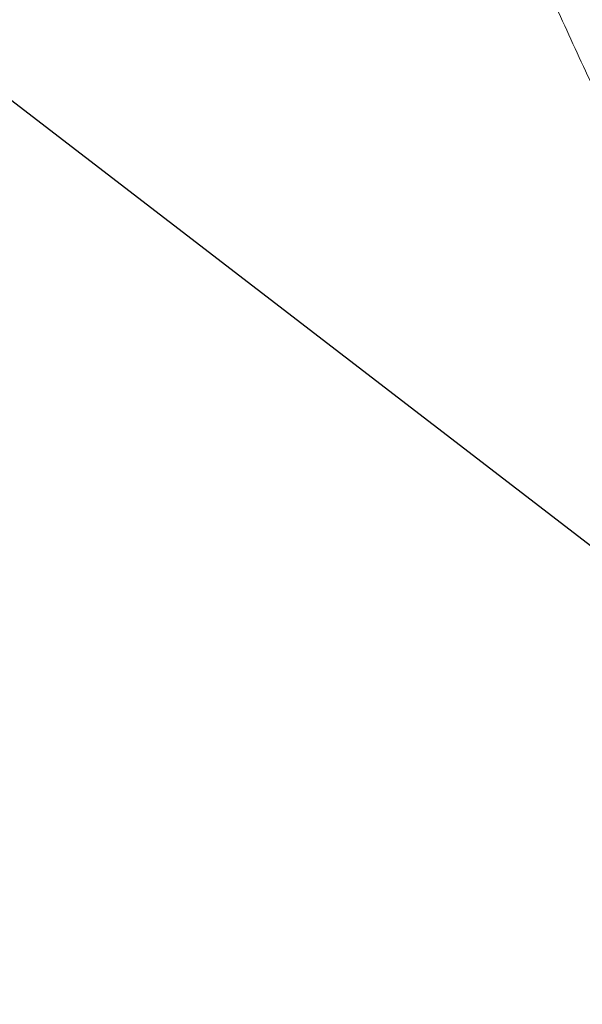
# Model space of a CAD drawing. Header units: millimetres. Extents: x 8 to 590, y 12 to 635.
# Tile 21 of 149: x 482.929 to 483.116, y 189.257 to 189.584. Entities that reach past the tile are written whole.
import ezdxf

# ---------------------------------------------------------------- set-up
doc = ezdxf.new("R2010")
doc.units = ezdxf.units.MM

msp = doc.modelspace()

# ---------------------------------------------------------------- linework, layer by layer
at = {"color": 7, "linetype": 'Continuous', "lineweight": 30}
msp.add_line((475.21641, 195.478), (483.41416, 189.18208), dxfattribs=at)
at = {"color": 252, "linetype": 'Continuous', "lineweight": 0}
for points, knots in [([(482.98615, 190.09384), (483.00014, 190.06794), (483.02673, 190.0187), (483.07127, 189.94967), (483.10631, 189.90054), (483.13068, 189.86853), (483.14445, 189.85097), (483.15784, 189.83435), (483.17081, 189.81865), (483.18333, 189.80387), (483.19536, 189.78999), (483.21732, 189.76526), (483.24991, 189.73034), (483.29418, 189.68632), (483.33884, 189.645), (483.38362, 189.60637), (483.42826, 189.57041), (483.47255, 189.53709), (483.53307, 189.49459), (483.61113, 189.44568), (483.70752, 189.3946), (483.80342, 189.35246), (483.89775, 189.31931), (483.98956, 189.29503), (484.0779, 189.27973), (484.16241, 189.27248), (484.21525, 189.27485), (484.24144, 189.27602)], [0, 0, 0, 0, 0.05947, 0.113068, 0.160792, 0.175543, 0.189627, 0.203046, 0.215798, 0.227885, 0.239305, 0.25006, 0.28943, 0.327577, 0.364504, 0.400217, 0.434721, 0.468022, 0.500127, 0.568001, 0.634118, 0.698576, 0.761483, 0.822952, 0.883106, 0.942076, 1, 1, 1, 1]), ([(483.41592, 189.18224), (483.40754, 189.18818), (483.38893, 189.20137), (483.36187, 189.22562), (483.33341, 189.25237), (483.3057, 189.28112), (483.27866, 189.31156), (483.24077, 189.35802), (483.19307, 189.42519), (483.15387, 189.4927), (483.12959, 189.54039), (483.11827, 189.56381), (483.10723, 189.58789), (483.09649, 189.61264), (483.08608, 189.63805), (483.07603, 189.66413), (483.06289, 189.70039), (483.04641, 189.75065), (483.02737, 189.81902), (483.00956, 189.89954), (482.99431, 189.99235), (482.98897, 190.05877), (482.98615, 190.09384)], [0, 0, 0, 0, 0.032792, 0.072812, 0.113245, 0.154102, 0.19539, 0.23712, 0.33474, 0.439524, 0.464049, 0.488939, 0.514195, 0.539817, 0.565807, 0.592164, 0.61889, 0.674599, 0.740564, 0.816785, 0.903264, 1, 1, 1, 1])]:
    msp.add_open_spline(points, degree=3, knots=knots, dxfattribs=at)

doc.saveas('drawing.dxf')
